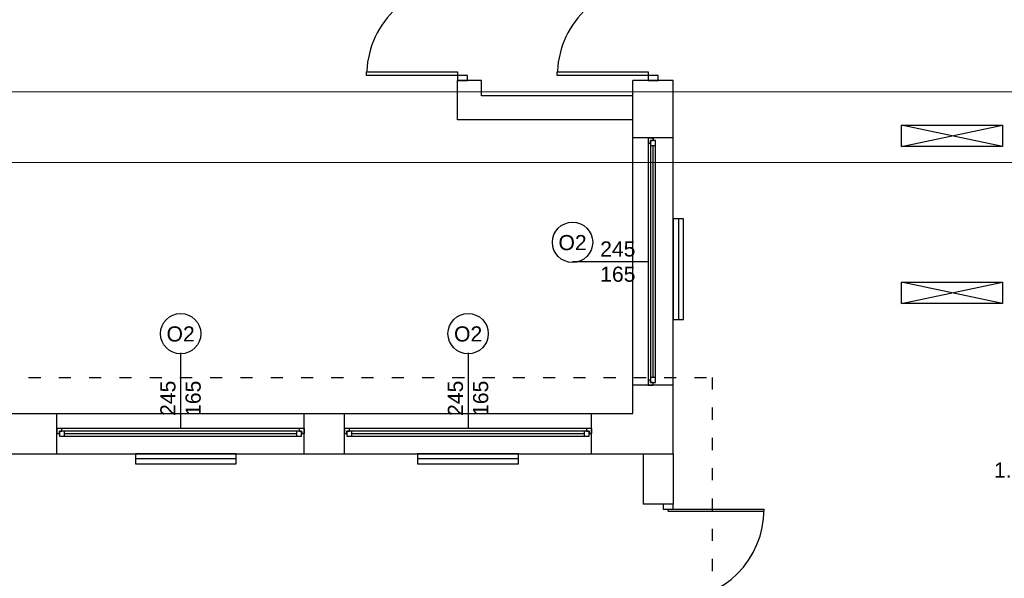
# Model space of a CAD drawing. Header units: millimetres. Extents: x -2994 to 13921, y -9859 to 2415.
# Tile 41 of 47: x 9630 to 10606, y -757 to -203. Entities that reach past the tile are written whole.
import ezdxf
from ezdxf.enums import TextEntityAlignment as Align

# ---------------------------------------------------------------- set-up
doc = ezdxf.new("R2010")
doc.units = ezdxf.units.MM
doc.linetypes.add('ACAD_ISO03W100', pattern=[30, 12, -18])
for name, color, linetype, true_color in [('A_sc_istn', 253, 'Continuous', 0x828282), ('A_sc_proj', 7, 'Continuous', 0x5e5e5e), ('A_stolarka', 7, 'Continuous', 0x5e5e5e)]:
    doc.layers.add(name, color=color, linetype=linetype, true_color=true_color)
doc.layers.add('IE_OPISY_ogólne', color=7, linetype='Continuous', lineweight=30)
doc.layers.add('IE_OŚW_oprawy podstawowe', color=1, linetype='Continuous', lineweight=30)
doc.styles.get("Standard").update_dxf_attribs({"font": 'arial.ttf'})
doc.linetypes.add('TRACKS', pattern='A,0.15,[130,ltypeshp.shx,S=0.25,R=0,X=0,Y=0],0.15', length=0.3)

# ---------------------------------------------------------------- blocks, each defined once
blk = doc.blocks.new('*U31')
for p, q in [((-95, 20), (-100, 20)), ((-95, 17.5), (-95, 20)), ((140, 20), (-95, 20)), ((145, 20), (140, 20)), ((140, 20), (140, 17.5)), ((-100, 15), (-97.5, 15)), ((-97.5, 15), (-97.5, 17.5)), ((-97.5, 17.5), (-95, 17.5)), ((-92.5, 17.5), (-97.5, 17.5)), ((-97.5, 17.5), (-97.5, 12.5)), ((-97.5, 12.5), (-92.5, 12.5)), ((-92.5, 12.5), (-92.5, 17.5)), ((137.5, 17.5), (-92.5, 17.5)), ((-92.5, 15), (137.5, 15)), ((-92.5, 12.5), (137.5, 12.5)), ((-92.5, 12.5), (137.5, 12.5)), ((142.5, 17.5), (137.5, 17.5)), ((137.5, 17.5), (137.5, 12.5)), ((137.5, 12.5), (142.5, 12.5)), ((140, 17.5), (142.5, 17.5)), ((142.5, 17.5), (142.5, 15)), ((142.5, 12.5), (142.5, 17.5)), ((142.5, 15), (145, 15))]:
    blk.add_line(p, q)
for points in [[(-100, 20), (-100, 15), (-97.5, 15)], [(145, 20), (145, 14.99), (142.5, 15)]]:
    blk.add_lwpolyline(points)
blk = doc.blocks.new('*U16')
blk.add_lwpolyline([(75, 0), (0, 0)])
for tag, p in [('S', (30, 5)), ('H', (30, -20))]:
    blk.add_attdef(tag, text='', height=15).set_placement(p, align=Align.CENTER)
blk = doc.blocks.new('*U15')
blk.add_lwpolyline([(75, 0), (0, 0)])
for tag, p in [('H', (30, 20)), ('S', (30, -5))]:
    blk.add_attdef(tag, text='', height=15, rotation=180).set_placement(p, align=Align.CENTER)
blk = doc.blocks.new('*U39')
blk.add_arc((0, 0), 900, 0, 90)
blk.add_wipeout([(0, 900), (35, 900), (35, 0), (0, 0)])
blk.add_wipeout([(0, 900), (35, 900), (35, 0), (0, 0)])
blk.add_wipeout([(0, 900), (35, 900), (35, 0), (0, 0)])
for points in [[(35, 900), (35, 0), (0, 0), (0, 900)], [(-50, -100), (0, -100), (0, 0), (-50, 0)]]:
    blk.add_lwpolyline(points, close=True)
blk = doc.blocks.new('jndf')
at = {"layer": 'A_stolarka', "ltscale": 2}
for p, q in [((6685.7, -1555593.7), (6685.7, -1556543.7)), ((6685.7, -1555593.7), (6705.7, -1555593.7)), ((6705.7, -1555593.7), (6705.7, -1556543.7))]:
    blk.add_line(p, q, dxfattribs=at)
for points in [[(5755.7, -1555643.7), (5805.7, -1555643.7), (5805.7, -1555543.7), (5755.7, -1555543.7)], [(6705.7, -1555643.7), (6755.7, -1555643.7), (6755.7, -1555543.7), (6705.7, -1555543.7)]]:
    blk.add_lwpolyline(points, close=True, dxfattribs=at)
blk.add_arc((6705.7, -1555643.7), 900, 180, 270, dxfattribs=at)

msp = doc.modelspace()

# ---------------------------------------------------------------- linework, layer by layer
at = {"layer": 'A_sc_istn'}
for points in [[(8087.82, -1105.1), (8087.82, -593.1), (10237.82, -593.1), (10237.82, -263.1)], [(8127.82, -1105.1), (8127.82, -633.1), (10277.82, -633.1), (10277.82, -263.1)], [(10237.82, -302.1), (10063.82, -302.1), (10063.82, -263.1)], [(10087.82, -263.1), (10063.82, -263.1)], [(10237.82, -278.1), (10087.82, -278.1), (10087.82, -263.1)], [(10277.82, -263.1), (10237.82, -263.1)], [(10504.04, -328.502), (10604.04, -307.289)], [(10604.04, -328.502), (10504.04, -307.289)], [(10277.82, -320.046), (10237.82, -320.046)], [(10504.04, -484.122), (10604.04, -462.909)], [(10604.04, -484.122), (10504.04, -462.909)], [(10277.82, -565.046), (10237.82, -565.046)], [(9666.82, -633.1), (9666.82, -593.1)], [(9911.82, -633.1), (9911.82, -593.1)], [(9951.82, -633.1), (9951.82, -593.1)], [(10196.82, -633.1), (10196.82, -593.1)], [(10247.82, -633.1), (10247.82, -683.1)], [(10277.82, -633.1), (10277.82, -683.1)]]:
    msp.add_lwpolyline(points, dxfattribs=at)
for points in [[(10504.04, -307.289), (10604.04, -307.289), (10604.04, -328.502), (10504.04, -328.502)], [(10277.82, -400.047), (10277.82, -500.047), (10287.82, -500.047), (10287.82, -400.047)], [(10504.04, -462.909), (10604.04, -462.909), (10604.04, -484.122), (10504.04, -484.122)], [(9844.584, -633.1), (9744.584, -633.1), (9744.584, -643.1), (9844.584, -643.1)], [(10124.321, -633.1), (10024.321, -633.1), (10024.321, -643.1), (10124.321, -643.1)]]:
    msp.add_lwpolyline(points, close=True, dxfattribs=at)
at = {"layer": 'A_sc_istn', "linetype": 'TRACKS', "ltscale": 20}
for points in [[(10282.82, -400.047), (10282.82, -500.047)], [(9844.584, -638.1), (9744.584, -638.1)], [(10124.321, -638.1), (10024.321, -638.1)]]:
    msp.add_lwpolyline(points, dxfattribs=at)
at = {"layer": 'A_sc_istn'}
for centre in [(10177.948, -423.438), (9789.451, -513.99), (10074.451, -513.99)]:
    msp.add_circle(centre, 20, dxfattribs=at)
at = {"layer": 'A_sc_proj', "ltscale": 2}
msp.add_line((10277.82, -683.1), (10247.82, -683.1), dxfattribs=at)
at = {"layer": 'IE_OPISY_ogólne', "lineweight": 15}
for points in [[(7951.507, -274.445), (7951.507, -3244.445), (13891.507, -3244.445), (13891.507, -274.445)], [(8111.507, -344.445), (8111.507, -3174.445), (13821.507, -3174.445), (13821.507, -344.445)]]:
    msp.add_lwpolyline(points, close=True, dxfattribs=at)
at = {"layer": 'IE_OŚW_oprawy podstawowe', "color": 0, "linetype": 'ACAD_ISO03W100'}
msp.add_lwpolyline([(8498.772, -557.358), (10316.254, -557.358), (10316.821, -1869.687), (8688.82, -1872.795), (8688.82, -1213.294), (8498.772, -1213.294)], close=True, dxfattribs=at)

# ---------------------------------------------------------------- block references
at = {"layer": 'A_sc_istn', "rotation": 90}
msp.add_blockref('*U31', (10272.817, -465.046), dxfattribs=at)
at = {"layer": 'A_sc_istn', "linetype": 'ACAD_ISO03W100'}
for name, p, rotation in [('*U15', (10252.818, -442.546), 180), ('*U16', (9789.321, -608.097), 90), ('*U16', (10074.321, -608.097), 90)]:
    msp.add_blockref(name, p, dxfattribs=dict(at, rotation=rotation)).add_auto_attribs({'S': '245', 'H': '165'})
at = {"layer": 'A_sc_istn'}
for p in [(9766.82, -628.097), (10051.82, -628.097)]:
    msp.add_blockref('*U31', p, dxfattribs=at)
at = {"layer": 'A_stolarka', "xscale": 0.1, "yscale": 0.1, "zscale": 0.1, "rotation": 90.00000000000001}
msp.add_blockref('jndf', (-145286.554, -1358.673), dxfattribs=at)

# ---------------------------------------------------------------- texts
at = {"layer": 'A_sc_istn', "char_height": 30}
for s, insert, attachment_point in [('{\\H0.5x;O2}', (10163.978, -431.435), 7), ('{\\H0.5x;O2}', (9775.48, -521.987), 7), ('{\\H0.5x;O2}', (10060.48, -521.987), 7), ('{\\H0.5x;1.28}', (10636.447, -656.872), 9)]:
    msp.add_mtext_dynamic_manual_height_columns(s, width=232.59527, gutter_width=12.5, heights=[0], dxfattribs=dict(at, insert=insert, attachment_point=attachment_point))

# ---------------------------------------------------------------- next in the draw order: block references
at = {"layer": 'A_sc_istn', "xscale": 0.1, "yscale": 0.1, "zscale": 0.1, "rotation": 89.99999999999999}
for p in [(10063.82, -258.1), (10252.82, -258.1)]:
    msp.add_blockref('*U39', p, dxfattribs=at)

doc.saveas('drawing.dxf')
